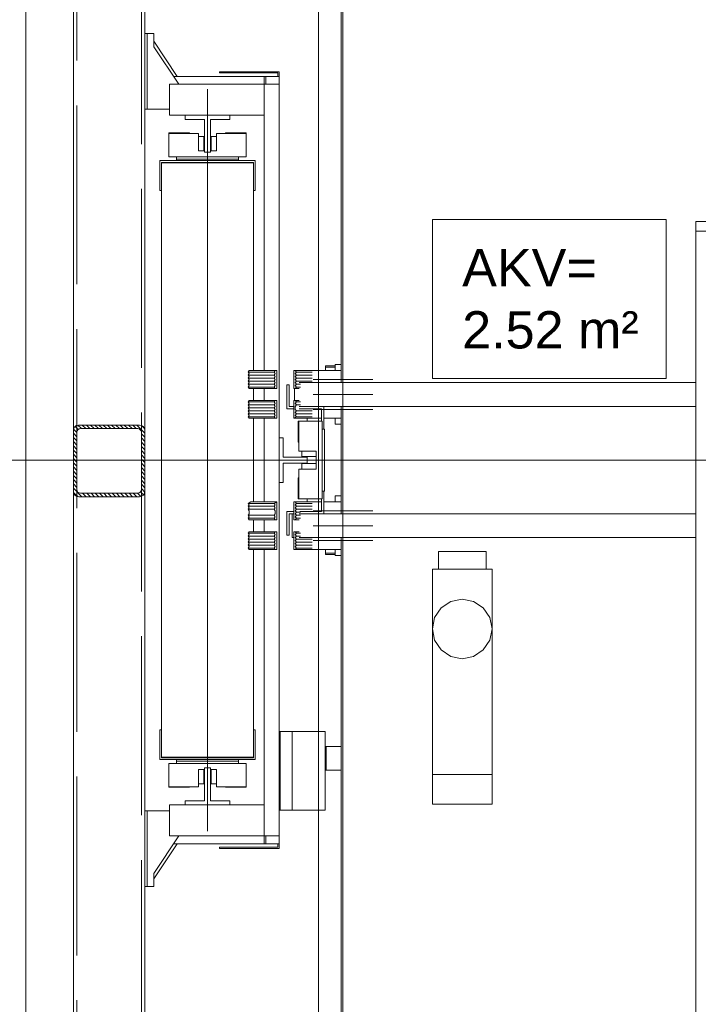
# Model space of a CAD drawing. Header units: millimetres. Extents: x 402 to 79005, y -7782 to 89952.
# Tile 180 of 256: x 26275 to 26389, y 29558 to 29723. Entities that reach past the tile are written whole.
import ezdxf

# ---------------------------------------------------------------- set-up
doc = ezdxf.new("R2010")
doc.units = ezdxf.units.MM
doc.header["$LTSCALE"] = 10
doc.linetypes.add('ACAD_ISO02W100', pattern=[15, 12, -3])
doc.layers.get('0').update_dxf_attribs({"lineweight": 0})
for name, color, linetype, lineweight in [('0_A_DŹWIG OSOBOWY', 5, 'Continuous', 0), ('A_SZYB WINDOWY', 7, 'Continuous', 0), ('AS_Belki', 145, 'Continuous', 0)]:
    doc.layers.add(name, color=color, linetype=linetype, lineweight=lineweight)
doc.styles.add('LD', font='ARIALUNI.TTF')

# ---------------------------------------------------------------- blocks, each defined once
blk = doc.blocks.new('zw$BBA8')
for p, q in [((-501.9, 3231.1), (-501.9, 181.1)), ((-301.9, 3031.1), (-301.9, 2421.1)), ((-301.9, 381.1), (-301.9, 3031.1)), ((-10.9, 2796.1), (-10.9, 616.1)), ((-10.9, 2796.1), (-10.9, 616.1)), ((-10.9, 2796.1), (-10.9, 616.1)), ((-10.9, 2796.1), (-10.9, 616.1)), ((27.1, 2759.1), (27.1, 1836.1)), ((30.1, 1916.1), (30.1, 2756.1)), ((30.1, 2756.1), (30.1, 1916.1)), ((-301.9, 2421.1), (-301.9, 2294.1)), ((-297.9, 2421.1), (-301.9, 2421.1)), ((-286.9, 2421.1), (-297.9, 2421.1)), ((-297.9, 2421.1), (-297.9, 2294.1)), ((-297.9, 2294.1), (-297.9, 2421.1)), ((-286.9, 2399.1), (-286.9, 2421.1)), ((-247.9, 2349.1), (-286.9, 2408.1)), ((-245.3, 2336.1), (-286.9, 2399.1)), ((-101.9, 2349.1), (-253.9, 2349.1)), ((-176.9, 2357.1), (-176.9, 2355.1)), ((-76.9, 2357.1), (-176.9, 2357.1)), ((-176.9, 2355.1), (-78.9, 2355.1)), ((-101.9, 2349.1), (-101.9, 2336.1)), ((-98.9, 2349.1), (-101.9, 2349.1)), ((-76.9, 2349.1), (-98.9, 2349.1)), ((-98.9, 2349.1), (-98.9, 2336.1)), ((-98.9, 2336.1), (-98.9, 2349.1)), ((-78.9, 2355.1), (-78.9, 2349.1)), ((-76.9, 2349.1), (-76.9, 2357.1)), ((-76.9, 2336.1), (-76.9, 2349.1)), ((-260.9, 2336.1), (-260.9, 2284.1)), ((-101.9, 2336.1), (-260.9, 2336.1)), ((-196.9, 2328.1), (-196.9, 1084.1)), ((-76.9, 2336.1), (-101.9, 2336.1)), ((-101.9, 2336.1), (-101.9, 1856.1)), ((-76.9, 1076.1), (-76.9, 2336.1)), ((-301.9, 2294.1), (-301.9, 1118.1)), ((-301.9, 2294.1), (-297.9, 2294.1)), ((-297.9, 2294.1), (-260.9, 2294.1)), ((-260.9, 2284.1), (-101.9, 2284.1)), ((-234.4, 2284.1), (-234.4, 2277.1)), ((-159.4, 2284.1), (-234.4, 2284.1)), ((-159.4, 2277.1), (-159.4, 2284.1)), ((-234.4, 2277.1), (-201.9, 2277.1)), ((-201.9, 2277.1), (-201.9, 2222.1)), ((-191.9, 2222.1), (-191.9, 2277.1)), ((-191.9, 2277.1), (-159.4, 2277.1)), ((-261.9, 2254.6), (-261.9, 2253.6)), ((-226.9, 2254.6), (-261.9, 2254.6)), ((-211.9, 2253.6), (-261.9, 2253.6)), ((-261.9, 2253.6), (-261.9, 2214.6)), ((-226.9, 2253.6), (-226.9, 2254.6)), ((-211.9, 2224.6), (-211.9, 2253.6)), ((-211.9, 2248.6), (-211.9, 2224.6)), ((-202.9, 2248.6), (-211.9, 2248.6)), ((-202.9, 2224.6), (-202.9, 2248.6)), ((-190.9, 2248.6), (-190.9, 2224.6)), ((-181.9, 2248.6), (-190.9, 2248.6)), ((-131.9, 2253.6), (-181.9, 2253.6)), ((-181.9, 2253.6), (-181.9, 2224.6)), ((-181.9, 2224.6), (-181.9, 2248.6)), ((-131.9, 2254.6), (-166.9, 2254.6)), ((-166.9, 2254.6), (-166.9, 2253.6)), ((-131.9, 2253.6), (-131.9, 2254.6)), ((-131.9, 2214.6), (-131.9, 2253.6)), ((-261.9, 2214.6), (-131.9, 2214.6)), ((-248.9, 2214.6), (-248.9, 2210.6)), ((-201.9, 2224.6), (-211.9, 2224.6)), ((-201.9, 2222.1), (-191.9, 2222.1)), ((-181.9, 2224.6), (-191.9, 2224.6)), ((-144.9, 2210.6), (-144.9, 2214.6)), ((-116.9, 2208.1), (-276.9, 2208.1)), ((-276.9, 2208.1), (-276.9, 2158.1)), ((-273.9, 2205.1), (-119.9, 2205.1)), ((-273.9, 2158.1), (-273.9, 2205.1)), ((-119.9, 2204.1), (-273.9, 2204.1)), ((-273.9, 2204.1), (-273.9, 1208.1)), ((-248.9, 2210.6), (-144.9, 2210.6)), ((-248.9, 2210.6), (-248.9, 2208.1)), ((-144.9, 2208.1), (-144.9, 2210.6)), ((-119.9, 2205.1), (-119.9, 2158.1)), ((-119.9, 1856.1), (-119.9, 2204.1)), ((-116.9, 2158.1), (-116.9, 2208.1)), ((-276.9, 2158.1), (-273.9, 2158.1)), ((-119.9, 2158.1), (-116.9, 2158.1)), ((180.1, 2109.4), (180.1, 1842.8)), ((571.9, 2109.4), (180.1, 2109.4)), ((571.9, 1842.8), (571.9, 2109.4)), ((1390.1, 2106.1), (622.1, 2106.1)), ((622.1, 2106.1), (622.1, 2090.1)), ((622.1, 2090.1), (1390.1, 2090.1)), ((638.1, 2090.1), (622.1, 2090.1)), ((622.1, 2090.1), (622.1, 381.1)), ((30.1, 1916.1), (30.1, 1906.1)), ((30.1, 1906.1), (30.1, 1776.1)), ((18, 1866.1), (17.1, 1866.1)), ((17.1, 1866.1), (17.1, 1856.1)), ((20.9, 1866.1), (18, 1866.1)), ((25.1, 1866.1), (20.9, 1866.1)), ((27.1, 1866.1), (25.1, 1866.1)), ((-126.9, 1856.1), (-128.9, 1853.6)), ((-128.9, 1853.6), (-85.4, 1853.6)), ((-85.4, 1853.6), (-128.9, 1853.6)), ((-128.9, 1853.6), (-126.9, 1851.1)), ((-126.9, 1851.1), (-128.9, 1848.6)), ((-128.9, 1848.6), (-85.4, 1848.6)), ((-85.4, 1848.6), (-128.9, 1848.6)), ((-128.9, 1848.6), (-126.9, 1846.1)), ((-83.4, 1856.1), (-126.9, 1856.1)), ((-83.4, 1856.1), (-85.4, 1853.6)), ((-85.4, 1853.6), (-83.4, 1856.1)), ((-85.4, 1853.6), (-83.4, 1851.1)), ((-83.4, 1851.1), (-85.4, 1853.6)), ((-83.4, 1851.1), (-85.4, 1848.6)), ((-85.4, 1848.6), (-83.4, 1851.1)), ((-85.4, 1848.6), (-83.4, 1846.1)), ((-83.4, 1846.1), (-85.4, 1848.6)), ((-80.9, 1856.1), (-83.4, 1856.1)), ((-80.9, 1826.1), (-80.9, 1856.1)), ((-49.9, 1856.1), (-52.4, 1856.1)), ((-52.4, 1856.1), (-52.4, 1826.1)), ((-47.9, 1853.6), (-49.9, 1856.1)), ((-23.5, 1856.1), (-49.9, 1856.1)), ((-49.9, 1856.1), (-47.9, 1853.6)), ((-49.9, 1851.1), (-47.9, 1853.6)), ((-47.9, 1853.6), (-49.9, 1851.1)), ((-47.9, 1848.6), (-49.9, 1851.1)), ((-49.9, 1851.1), (-47.9, 1848.6)), ((-49.9, 1846.1), (-47.9, 1848.6)), ((-47.9, 1848.6), (-49.9, 1846.1)), ((-21.6, 1853.6), (-47.9, 1853.6)), ((-47.9, 1853.6), (-21.6, 1853.6)), ((-21.6, 1848.6), (-47.9, 1848.6)), ((-47.9, 1848.6), (-21.6, 1848.6)), ((-21.7, 1856.1), (-23.5, 1856.1)), ((-9.5, 1856.1), (-21.7, 1856.1)), ((8.6, 1856.1), (-9.5, 1856.1)), ((17.1, 1864.1), (1.1, 1864.1)), ((1.1, 1864.1), (1.1, 1862.1)), ((1.1, 1862.1), (17.1, 1862.1)), ((17.1, 1862.1), (1.1, 1862.1)), ((1.1, 1862.1), (1.1, 1856.1)), ((27.1, 1856.1), (8.6, 1856.1)), ((-126.9, 1846.1), (-128.9, 1843.6)), ((-128.9, 1843.6), (-85.4, 1843.6)), ((-85.4, 1843.6), (-128.9, 1843.6)), ((-128.9, 1843.6), (-126.9, 1841.1)), ((-126.9, 1841.1), (-128.9, 1838.6)), ((-128.9, 1838.6), (-85.4, 1838.6)), ((-85.4, 1838.6), (-128.9, 1838.6)), ((-128.9, 1838.6), (-126.9, 1836.1)), ((-126.9, 1836.1), (-128.9, 1833.6)), ((-128.9, 1833.6), (-85.4, 1833.6)), ((-85.4, 1833.6), (-128.9, 1833.6)), ((-128.9, 1833.6), (-126.9, 1831.1)), ((-83.4, 1846.1), (-85.4, 1843.6)), ((-85.4, 1843.6), (-83.4, 1846.1)), ((-85.4, 1843.6), (-83.4, 1841.1)), ((-83.4, 1841.1), (-85.4, 1843.6)), ((-83.4, 1841.1), (-85.4, 1838.6)), ((-85.4, 1838.6), (-83.4, 1841.1)), ((-85.4, 1838.6), (-83.4, 1836.1)), ((-83.4, 1836.1), (-85.4, 1838.6)), ((-83.4, 1836.1), (-85.4, 1833.6)), ((-85.4, 1833.6), (-83.4, 1836.1)), ((-85.4, 1833.6), (-83.4, 1831.1)), ((-83.4, 1831.1), (-85.4, 1833.6)), ((-63.9, 1832.1), (-63.9, 1792.1)), ((-59.9, 1832.1), (-63.9, 1832.1)), ((-59.9, 1796.1), (-59.9, 1832.1)), ((-47.9, 1843.6), (-49.9, 1846.1)), ((-49.9, 1846.1), (-47.9, 1843.6)), ((-49.9, 1841.1), (-47.9, 1843.6)), ((-47.9, 1843.6), (-49.9, 1841.1)), ((-47.9, 1838.6), (-49.9, 1841.1)), ((-49.9, 1841.1), (-47.9, 1838.6)), ((-49.9, 1836.1), (-47.9, 1838.6)), ((-47.9, 1838.6), (-49.9, 1836.1)), ((-47.9, 1833.6), (-49.9, 1836.1)), ((-49.9, 1836.1), (-47.9, 1833.6)), ((-49.9, 1831.1), (-47.9, 1833.6)), ((-47.9, 1833.6), (-49.9, 1831.1)), ((-21.6, 1843.6), (-47.9, 1843.6)), ((-47.9, 1843.6), (-21.6, 1843.6)), ((-21.6, 1838.6), (-47.9, 1838.6)), ((-47.9, 1838.6), (-21.6, 1838.6)), ((-41, 1833.6), (-47.9, 1833.6)), ((-47.9, 1833.6), (-41, 1833.6)), ((622.1, 1836.1), (-43, 1836.1)), ((-19.9, 1841.1), (80.1, 1841.1)), ((180.1, 1842.8), (571.9, 1842.8)), ((-126.9, 1831.1), (-128.9, 1828.6)), ((-128.9, 1828.6), (-85.4, 1828.6)), ((-85.4, 1828.6), (-128.9, 1828.6)), ((-128.9, 1828.6), (-126.9, 1826.1)), ((-126.9, 1826.1), (-83.4, 1826.1)), ((-119.9, 1806.1), (-119.9, 1826.1)), ((-101.9, 1826.1), (-101.9, 1806.1)), ((-83.4, 1831.1), (-85.4, 1828.6)), ((-85.4, 1828.6), (-83.4, 1831.1)), ((-85.4, 1828.6), (-83.4, 1826.1)), ((-83.4, 1826.1), (-85.4, 1828.6)), ((-83.4, 1826.1), (-80.9, 1826.1)), ((-52.4, 1826.1), (-49.9, 1826.1)), ((-50.9, 1826.1), (-50.9, 1806.1)), ((-47.9, 1828.6), (-49.9, 1831.1)), ((-49.9, 1831.1), (-47.9, 1828.6)), ((-49.9, 1826.1), (-47.9, 1828.6)), ((-47.9, 1828.6), (-49.9, 1826.1)), ((-49.9, 1826.1), (-43, 1826.1)), ((-41, 1828.6), (-47.9, 1828.6)), ((-47.9, 1828.6), (-41, 1828.6)), ((-19.9, 1816.1), (80.1, 1816.1)), ((-126.9, 1806.1), (-128.9, 1803.6)), ((-128.9, 1803.6), (-85.4, 1803.6)), ((-85.4, 1803.6), (-128.9, 1803.6)), ((-128.9, 1803.6), (-126.9, 1801.1)), ((-126.9, 1801.1), (-128.9, 1798.6)), ((-83.4, 1806.1), (-126.9, 1806.1)), ((-83.4, 1806.1), (-85.4, 1803.6)), ((-85.4, 1803.6), (-83.4, 1806.1)), ((-85.4, 1803.6), (-83.4, 1801.1)), ((-83.4, 1801.1), (-85.4, 1803.6)), ((-83.4, 1801.1), (-85.4, 1798.6)), ((-85.4, 1798.6), (-83.4, 1801.1)), ((-80.9, 1806.1), (-83.4, 1806.1)), ((-80.9, 1776.1), (-80.9, 1806.1)), ((-49.9, 1806.1), (-52.4, 1806.1)), ((-52.4, 1806.1), (-52.4, 1776.1)), ((-47.9, 1803.6), (-49.9, 1806.1)), ((-43, 1806.1), (-49.9, 1806.1)), ((-49.9, 1806.1), (-47.9, 1803.6)), ((-49.9, 1801.1), (-47.9, 1803.6)), ((-47.9, 1803.6), (-49.9, 1801.1)), ((-47.9, 1798.6), (-49.9, 1801.1)), ((-49.9, 1801.1), (-47.9, 1798.6)), ((-41, 1803.6), (-47.9, 1803.6)), ((-47.9, 1803.6), (-41, 1803.6)), ((-128.9, 1798.6), (-85.4, 1798.6)), ((-85.4, 1798.6), (-128.9, 1798.6)), ((-128.9, 1798.6), (-126.9, 1796.1)), ((-126.9, 1796.1), (-128.9, 1793.6)), ((-128.9, 1793.6), (-85.4, 1793.6)), ((-85.4, 1793.6), (-128.9, 1793.6)), ((-128.9, 1793.6), (-126.9, 1791.1)), ((-126.9, 1791.1), (-128.9, 1788.6)), ((-128.9, 1788.6), (-85.4, 1788.6)), ((-85.4, 1788.6), (-128.9, 1788.6)), ((-128.9, 1788.6), (-126.9, 1786.1)), ((-126.9, 1786.1), (-128.9, 1783.6)), ((-128.9, 1783.6), (-85.4, 1783.6)), ((-85.4, 1783.6), (-128.9, 1783.6)), ((-128.9, 1783.6), (-126.9, 1781.1)), ((-85.4, 1798.6), (-83.4, 1796.1)), ((-83.4, 1796.1), (-85.4, 1798.6)), ((-83.4, 1796.1), (-85.4, 1793.6)), ((-85.4, 1793.6), (-83.4, 1796.1)), ((-85.4, 1793.6), (-83.4, 1791.1)), ((-83.4, 1791.1), (-85.4, 1793.6)), ((-83.4, 1791.1), (-85.4, 1788.6)), ((-85.4, 1788.6), (-83.4, 1791.1)), ((-85.4, 1788.6), (-83.4, 1786.1)), ((-83.4, 1786.1), (-85.4, 1788.6)), ((-83.4, 1786.1), (-85.4, 1783.6)), ((-85.4, 1783.6), (-83.4, 1786.1)), ((-85.4, 1783.6), (-83.4, 1781.1)), ((-83.4, 1781.1), (-85.4, 1783.6)), ((-63.9, 1792.1), (-52.4, 1792.1)), ((-52.4, 1796.1), (-59.9, 1796.1)), ((-49.9, 1796.1), (-47.9, 1798.6)), ((-47.9, 1798.6), (-49.9, 1796.1)), ((-49.9, 1791.1), (-49.9, 1796.1)), ((-49.9, 1796.1), (-49.9, 1791.1)), ((-47.9, 1788.6), (-49.9, 1791.1)), ((-49.9, 1791.1), (-47.9, 1788.6)), ((-49.9, 1786.1), (-47.9, 1788.6)), ((-47.9, 1788.6), (-49.9, 1786.1)), ((-47.9, 1783.6), (-49.9, 1786.1)), ((-49.9, 1786.1), (-47.9, 1783.6)), ((-49.9, 1781.1), (-47.9, 1783.6)), ((-47.9, 1783.6), (-49.9, 1781.1)), ((-41, 1798.6), (-47.9, 1798.6)), ((-47.9, 1798.6), (-41, 1798.6)), ((-21.6, 1788.6), (-47.9, 1788.6)), ((-47.9, 1788.6), (-21.6, 1788.6)), ((-21.6, 1783.6), (-47.9, 1783.6)), ((-47.9, 1783.6), (-21.6, 1783.6)), ((-1.9, 1796.1), (-43, 1796.1)), ((-43, 1796.1), (622.1, 1796.1)), ((-43, 1792.1), (-5.9, 1792.1)), ((-19.9, 1791.1), (80.1, 1791.1)), ((-5.9, 1792.1), (-5.9, 1771.1)), ((-1.9, 1758.1), (-1.9, 1796.1)), ((27.1, 1796.1), (27.1, 1616.1)), ((-126.9, 1781.1), (-128.9, 1778.6)), ((-128.9, 1778.6), (-85.4, 1778.6)), ((-85.4, 1778.6), (-128.9, 1778.6)), ((-128.9, 1778.6), (-126.9, 1776.1)), ((-126.9, 1776.1), (-83.4, 1776.1)), ((-119.9, 1636.1), (-119.9, 1776.1)), ((-101.9, 1776.1), (-101.9, 1636.1)), ((-83.4, 1781.1), (-85.4, 1778.6)), ((-85.4, 1778.6), (-83.4, 1781.1)), ((-85.4, 1778.6), (-83.4, 1776.1)), ((-83.4, 1776.1), (-85.4, 1778.6)), ((-83.4, 1776.1), (-80.9, 1776.1)), ((-52.4, 1776.1), (-47.9, 1778.6)), ((-47.9, 1778.6), (-52.4, 1776.1)), ((-52.4, 1776.1), (-25.9, 1776.1)), ((-47.9, 1778.6), (-49.9, 1781.1)), ((-49.9, 1781.1), (-47.9, 1778.6)), ((-21.6, 1778.6), (-47.9, 1778.6)), ((-47.9, 1778.6), (-21.6, 1778.6)), ((-44.9, 1771.1), (-44.9, 1736.1)), ((-43.9, 1771.1), (-44.9, 1771.1)), ((-43.9, 1771.1), (-43.9, 1721.1)), ((-4.9, 1771.1), (-43.9, 1771.1)), ((-29.9, 1776.1), (-29.9, 1771.1)), ((-25.9, 1776.1), (-21.7, 1776.1)), ((-21.7, 1776.1), (-9.5, 1776.1)), ((-9.5, 1776.1), (-5.9, 1776.1)), ((-4.9, 1641.1), (-4.9, 1771.1)), ((-1.9, 1776.1), (8.6, 1776.1)), ((8.6, 1776.1), (27.1, 1776.1)), ((17.1, 1776.1), (17.1, 1766.1)), ((17.1, 1766.1), (18, 1766.1)), ((18, 1766.1), (20.9, 1766.1)), ((20.9, 1766.1), (25.1, 1766.1)), ((25.1, 1766.1), (27.1, 1766.1)), ((30.1, 1776.1), (30.1, 1756.1)), ((-196.9, 1656.1), (-196.9, 1756.1)), ((-0.9, 1758.1), (-4.9, 1758.1)), ((-0.9, 1654.1), (-0.9, 1758.1)), ((30.1, 1756.1), (30.1, 1656.1)), ((-69.9, 1743.6), (-76.9, 1743.6)), ((-76.9, 1743.6), (-76.9, 1668.6)), ((-69.9, 1711.1), (-69.9, 1743.6)), ((-44.9, 1736.1), (-43.9, 1736.1)), ((-43.9, 1721.1), (-14.9, 1721.1)), ((-14.9, 1721.1), (-38.9, 1721.1)), ((-38.9, 1721.1), (-38.9, 1712.1)), ((-14.9, 1721.1), (-14.9, 1691.1)), ((-576.9, 1706.1), (1673.1, 1706.1)), ((-319.4, 1706.1), (-75.9, 1706.1)), ((136.1, 1706.1), (-75.9, 1706.1)), ((-29.9, 1711.1), (-69.9, 1711.1)), ((-69.9, 1701.1), (-29.9, 1701.1)), ((-69.9, 1668.6), (-69.9, 1701.1)), ((-38.9, 1712.1), (-14.9, 1712.1)), ((-14.9, 1700.1), (-38.9, 1700.1)), ((-38.9, 1700.1), (-38.9, 1691.1)), ((-29.9, 1712.1), (-29.9, 1700.1)), ((1124.1, 1706.1), (136.1, 1706.1)), ((-43.9, 1691.1), (-43.9, 1641.1)), ((-14.9, 1691.1), (-43.9, 1691.1)), ((-38.9, 1691.1), (-14.9, 1691.1)), ((-76.9, 1668.6), (-69.9, 1668.6)), ((-43.9, 1676.1), (-44.9, 1676.1)), ((-44.9, 1676.1), (-44.9, 1641.1)), ((-4.9, 1654.1), (-0.9, 1654.1)), ((-1.9, 1616.1), (-1.9, 1654.1)), ((30.1, 1656.1), (30.1, 1556.1)), ((-124.4, 1636.1), (-128.9, 1633.6)), ((-80.9, 1636.1), (-124.4, 1636.1)), ((-80.9, 1636.1), (-85.4, 1633.6)), ((-85.4, 1633.6), (-80.9, 1636.1)), ((-80.9, 1606.1), (-80.9, 1636.1)), ((-49.9, 1636.1), (-52.4, 1636.1)), ((-52.4, 1636.1), (-52.4, 1606.1)), ((-47.9, 1633.6), (-49.9, 1636.1)), ((-23.5, 1636.1), (-49.9, 1636.1)), ((-49.9, 1636.1), (-47.9, 1633.6)), ((-44.9, 1641.1), (-43.9, 1641.1)), ((-43.9, 1641.1), (-4.9, 1641.1)), ((-29.9, 1641.1), (-29.9, 1636.1)), ((-21.7, 1636.1), (-23.5, 1636.1)), ((-21.7, 1636.1), (-23.5, 1636.1)), ((-9.5, 1636.1), (-21.7, 1636.1)), ((-9.5, 1636.1), (-21.7, 1636.1)), ((-5.9, 1636.1), (-9.5, 1636.1)), ((-5.9, 1636.1), (-9.5, 1636.1)), ((-5.9, 1641.1), (-5.9, 1620.1)), ((8.6, 1636.1), (-1.9, 1636.1)), ((8.6, 1636.1), (-1.9, 1636.1)), ((27.1, 1636.1), (8.6, 1636.1)), ((27.1, 1636.1), (8.6, 1636.1)), ((18, 1646.1), (17.1, 1646.1)), ((17.1, 1646.1), (17.1, 1636.1)), ((20.9, 1646.1), (18, 1646.1)), ((25.1, 1646.1), (20.9, 1646.1)), ((27.1, 1646.1), (25.1, 1646.1)), ((-128.9, 1633.6), (-85.4, 1633.6)), ((-85.4, 1633.6), (-128.9, 1633.6)), ((-128.9, 1633.6), (-126.9, 1631.1)), ((-126.9, 1631.1), (-128.9, 1628.6)), ((-128.9, 1628.6), (-85.4, 1628.6)), ((-85.4, 1628.6), (-128.9, 1628.6)), ((-128.9, 1628.6), (-126.9, 1626.1)), ((-126.9, 1626.1), (-128.9, 1623.6)), ((-128.9, 1623.6), (-85.4, 1623.6)), ((-85.4, 1623.6), (-128.9, 1623.6)), ((-128.9, 1623.6), (-126.9, 1621.1)), ((-126.9, 1621.1), (-126.9, 1616.1)), ((-85.4, 1633.6), (-83.4, 1631.1)), ((-83.4, 1631.1), (-85.4, 1633.6)), ((-83.4, 1631.1), (-85.4, 1628.6)), ((-85.4, 1628.6), (-83.4, 1631.1)), ((-85.4, 1628.6), (-83.4, 1626.1)), ((-83.4, 1626.1), (-85.4, 1628.6)), ((-83.4, 1626.1), (-85.4, 1623.6)), ((-85.4, 1623.6), (-83.4, 1626.1)), ((-85.4, 1623.6), (-83.4, 1621.1)), ((-83.4, 1621.1), (-85.4, 1623.6)), ((-83.4, 1621.1), (-83.4, 1616.1)), ((-83.4, 1616.1), (-83.4, 1621.1)), ((-63.9, 1620.1), (-63.9, 1580.1)), ((-52.4, 1620.1), (-63.9, 1620.1)), ((-49.9, 1631.1), (-47.9, 1633.6)), ((-47.9, 1633.6), (-49.9, 1631.1)), ((-47.9, 1628.6), (-49.9, 1631.1)), ((-49.9, 1631.1), (-47.9, 1628.6)), ((-49.9, 1626.1), (-47.9, 1628.6)), ((-47.9, 1628.6), (-49.9, 1626.1)), ((-47.9, 1623.6), (-49.9, 1626.1)), ((-49.9, 1626.1), (-47.9, 1623.6)), ((-49.9, 1621.1), (-47.9, 1623.6)), ((-47.9, 1623.6), (-49.9, 1621.1)), ((-47.9, 1618.6), (-49.9, 1621.1)), ((-49.9, 1621.1), (-47.9, 1618.6)), ((-49.9, 1616.1), (-47.9, 1618.6)), ((-47.9, 1618.6), (-49.9, 1616.1)), ((-21.6, 1633.6), (-47.9, 1633.6)), ((-47.9, 1633.6), (-21.6, 1633.6)), ((-21.6, 1628.6), (-47.9, 1628.6)), ((-47.9, 1628.6), (-21.6, 1628.6)), ((-21.6, 1623.6), (-47.9, 1623.6)), ((-47.9, 1623.6), (-21.6, 1623.6)), ((-41, 1618.6), (-47.9, 1618.6)), ((-47.9, 1618.6), (-41, 1618.6)), ((-5.9, 1620.1), (-42.2, 1620.1)), ((-19.9, 1621.1), (80.1, 1621.1)), ((-126.9, 1616.1), (-128.9, 1613.6)), ((-128.9, 1613.6), (-85.4, 1613.6)), ((-85.4, 1613.6), (-128.9, 1613.6)), ((-128.9, 1613.6), (-126.9, 1611.1)), ((-126.9, 1611.1), (-128.9, 1608.6)), ((-128.9, 1608.6), (-85.4, 1608.6)), ((-85.4, 1608.6), (-128.9, 1608.6)), ((-128.9, 1608.6), (-126.9, 1606.1)), ((-126.9, 1606.1), (-83.4, 1606.1)), ((-119.9, 1586.1), (-119.9, 1606.1)), ((-101.9, 1606.1), (-101.9, 1586.1)), ((-83.4, 1616.1), (-85.4, 1613.6)), ((-85.4, 1613.6), (-83.4, 1616.1)), ((-85.4, 1613.6), (-83.4, 1611.1)), ((-83.4, 1611.1), (-85.4, 1613.6)), ((-83.4, 1611.1), (-85.4, 1608.6)), ((-85.4, 1608.6), (-83.4, 1611.1)), ((-85.4, 1608.6), (-83.4, 1606.1)), ((-83.4, 1606.1), (-85.4, 1608.6)), ((-83.4, 1606.1), (-80.9, 1606.1)), ((-59.9, 1580.1), (-59.9, 1616.1)), ((-59.9, 1616.1), (-52.4, 1616.1)), ((-54.9, 1616.1), (-54.9, 1576.1)), ((-52.4, 1616.1), (-54.9, 1616.1)), ((-52.4, 1606.1), (-49.9, 1606.1)), ((-47.9, 1613.6), (-49.9, 1616.1)), ((-49.9, 1616.1), (-47.9, 1613.6)), ((-49.9, 1611.1), (-47.9, 1613.6)), ((-47.9, 1613.6), (-49.9, 1611.1)), ((-47.9, 1608.6), (-49.9, 1611.1)), ((-49.9, 1611.1), (-47.9, 1608.6)), ((-49.9, 1606.1), (-47.9, 1608.6)), ((-47.9, 1608.6), (-49.9, 1606.1)), ((-49.9, 1606.1), (-43, 1606.1)), ((-41, 1613.6), (-47.9, 1613.6)), ((-47.9, 1613.6), (-41, 1613.6)), ((-41, 1608.6), (-47.9, 1608.6)), ((-47.9, 1608.6), (-41, 1608.6)), ((-43, 1616.1), (-1.9, 1616.1)), ((622.1, 1616.1), (-43, 1616.1)), ((-126.9, 1586.1), (-128.9, 1583.6)), ((-83.4, 1586.1), (-126.9, 1586.1)), ((-83.4, 1586.1), (-85.4, 1583.6)), ((-85.4, 1583.6), (-83.4, 1586.1)), ((-80.9, 1586.1), (-83.4, 1586.1)), ((-80.9, 1556.1), (-80.9, 1586.1)), ((-49.9, 1586.1), (-52.4, 1586.1)), ((-52.4, 1586.1), (-52.4, 1556.1)), ((-47.9, 1583.6), (-49.9, 1586.1)), ((-43, 1586.1), (-49.9, 1586.1)), ((-49.9, 1586.1), (-47.9, 1583.6)), ((-19.9, 1596.1), (80.1, 1596.1)), ((-128.9, 1583.6), (-85.4, 1583.6)), ((-85.4, 1583.6), (-128.9, 1583.6)), ((-128.9, 1583.6), (-126.9, 1581.1)), ((-126.9, 1581.1), (-128.9, 1578.6)), ((-128.9, 1578.6), (-85.4, 1578.6)), ((-85.4, 1578.6), (-128.9, 1578.6)), ((-128.9, 1578.6), (-126.9, 1576.1)), ((-126.9, 1576.1), (-128.9, 1573.6)), ((-128.9, 1573.6), (-85.4, 1573.6)), ((-85.4, 1573.6), (-128.9, 1573.6)), ((-128.9, 1573.6), (-126.9, 1571.1)), ((-126.9, 1571.1), (-128.9, 1568.6)), ((-128.9, 1568.6), (-85.4, 1568.6)), ((-85.4, 1568.6), (-128.9, 1568.6)), ((-128.9, 1568.6), (-126.9, 1566.1)), ((-85.4, 1583.6), (-83.4, 1581.1)), ((-83.4, 1581.1), (-85.4, 1583.6)), ((-83.4, 1581.1), (-85.4, 1578.6)), ((-85.4, 1578.6), (-83.4, 1581.1)), ((-85.4, 1578.6), (-83.4, 1576.1)), ((-83.4, 1576.1), (-85.4, 1578.6)), ((-83.4, 1576.1), (-85.4, 1573.6)), ((-85.4, 1573.6), (-83.4, 1576.1)), ((-85.4, 1573.6), (-83.4, 1571.1)), ((-83.4, 1571.1), (-85.4, 1573.6)), ((-83.4, 1571.1), (-85.4, 1568.6)), ((-85.4, 1568.6), (-83.4, 1571.1)), ((-85.4, 1568.6), (-83.4, 1566.1)), ((-83.4, 1566.1), (-85.4, 1568.6)), ((-63.9, 1580.1), (-59.9, 1580.1)), ((-54.9, 1576.1), (-52.4, 1576.1)), ((-49.9, 1581.1), (-47.9, 1583.6)), ((-47.9, 1583.6), (-49.9, 1581.1)), ((-47.9, 1578.6), (-49.9, 1581.1)), ((-49.9, 1581.1), (-47.9, 1578.6)), ((-49.9, 1576.1), (-47.9, 1578.6)), ((-47.9, 1578.6), (-49.9, 1576.1)), ((-47.9, 1573.6), (-49.9, 1576.1)), ((-49.9, 1576.1), (-47.9, 1573.6)), ((-49.9, 1571.1), (-47.9, 1573.6)), ((-47.9, 1573.6), (-49.9, 1571.1)), ((-47.9, 1568.6), (-49.9, 1571.1)), ((-49.9, 1571.1), (-47.9, 1568.6)), ((-49.9, 1566.1), (-47.9, 1568.6)), ((-47.9, 1568.6), (-49.9, 1566.1)), ((-41, 1583.6), (-47.9, 1583.6)), ((-47.9, 1583.6), (-41, 1583.6)), ((-41, 1578.6), (-47.9, 1578.6)), ((-47.9, 1578.6), (-41, 1578.6)), ((-21.6, 1573.6), (-47.9, 1573.6)), ((-47.9, 1573.6), (-21.6, 1573.6)), ((-21.6, 1568.6), (-47.9, 1568.6)), ((-47.9, 1568.6), (-21.6, 1568.6)), ((-43, 1576.1), (622.1, 1576.1)), ((-19.9, 1571.1), (80.1, 1571.1)), ((27.1, 1576.1), (27.1, 653.1)), ((-126.9, 1566.1), (-128.9, 1563.6)), ((-128.9, 1563.6), (-85.4, 1563.6)), ((-85.4, 1563.6), (-128.9, 1563.6)), ((-128.9, 1563.6), (-126.9, 1561.1)), ((-126.9, 1561.1), (-128.9, 1558.6)), ((-128.9, 1558.6), (-85.4, 1558.6)), ((-85.4, 1558.6), (-128.9, 1558.6)), ((-128.9, 1558.6), (-126.9, 1556.1)), ((-126.9, 1556.1), (-83.4, 1556.1)), ((-119.9, 1208.1), (-119.9, 1556.1)), ((-101.9, 1556.1), (-101.9, 1076.1)), ((-83.4, 1566.1), (-85.4, 1563.6)), ((-85.4, 1563.6), (-83.4, 1566.1)), ((-85.4, 1563.6), (-83.4, 1561.1)), ((-83.4, 1561.1), (-85.4, 1563.6)), ((-83.4, 1561.1), (-85.4, 1558.6)), ((-85.4, 1558.6), (-83.4, 1561.1)), ((-85.4, 1558.6), (-83.4, 1556.1)), ((-83.4, 1556.1), (-85.4, 1558.6)), ((-83.4, 1556.1), (-80.9, 1556.1)), ((-52.4, 1556.1), (-49.9, 1556.1)), ((-47.9, 1563.6), (-49.9, 1566.1)), ((-49.9, 1566.1), (-47.9, 1563.6)), ((-49.9, 1561.1), (-47.9, 1563.6)), ((-47.9, 1563.6), (-49.9, 1561.1)), ((-47.9, 1558.6), (-49.9, 1561.1)), ((-49.9, 1561.1), (-47.9, 1558.6)), ((-49.9, 1556.1), (-47.9, 1558.6)), ((-47.9, 1558.6), (-49.9, 1556.1)), ((-49.9, 1556.1), (-23.5, 1556.1)), ((-21.6, 1563.6), (-47.9, 1563.6)), ((-47.9, 1563.6), (-21.6, 1563.6)), ((-21.6, 1558.6), (-47.9, 1558.6)), ((-47.9, 1558.6), (-21.6, 1558.6)), ((-23.5, 1556.1), (-21.7, 1556.1)), ((-21.7, 1556.1), (-9.5, 1556.1)), ((-9.5, 1556.1), (8.6, 1556.1)), ((1.1, 1556.1), (1.1, 1550.1)), ((8.6, 1556.1), (27.1, 1556.1)), ((17.1, 1556.1), (17.1, 1546.1)), ((30.1, 1556.1), (30.1, 1506.1)), ((193.1, 1553.1), (190.1, 1553.1)), ((190.1, 1553.1), (190.1, 1523.1)), ((201.8, 1553.1), (193.1, 1553.1)), ((214.8, 1553.1), (201.8, 1553.1)), ((230.1, 1553.1), (214.8, 1553.1)), ((245.4, 1553.1), (230.1, 1553.1)), ((258.3, 1553.1), (245.4, 1553.1)), ((267, 1553.1), (258.3, 1553.1)), ((270.1, 1553.1), (267, 1553.1)), ((270.1, 1523.1), (270.1, 1553.1)), ((1.1, 1550.1), (17.1, 1550.1)), ((17.1, 1550.1), (1.1, 1550.1)), ((1.1, 1550.1), (1.1, 1548.1)), ((1.1, 1548.1), (17.1, 1548.1)), ((17.1, 1546.1), (18, 1546.1)), ((18, 1546.1), (20.9, 1546.1)), ((20.9, 1546.1), (25.1, 1546.1)), ((25.1, 1546.1), (27.1, 1546.1)), ((280.1, 1523.1), (180.1, 1523.1)), ((180.1, 1523.1), (180.1, 1179.1)), ((190.1, 1523.1), (193.1, 1523.1)), ((193.1, 1523.1), (201.8, 1523.1)), ((201.8, 1523.1), (214.8, 1523.1)), ((214.8, 1523.1), (230.1, 1523.1)), ((230.1, 1523.1), (245.4, 1523.1)), ((245.4, 1523.1), (258.3, 1523.1)), ((258.3, 1523.1), (267, 1523.1)), ((267, 1523.1), (270.1, 1523.1)), ((280.1, 1179.1), (280.1, 1523.1)), ((30.1, 1506.1), (30.1, 1496.1)), ((30.1, 653.1), (30.1, 1496.1)), ((30.1, 1496.1), (30.1, 656.1)), ((210.9, 1469.3), (194.7, 1458.5)), ((230.1, 1473.1), (210.9, 1469.3)), ((249.2, 1469.3), (230.1, 1473.1)), ((265.4, 1458.5), (249.2, 1469.3)), ((194.7, 1458.5), (183.9, 1442.2)), ((276.3, 1442.2), (265.4, 1458.5)), ((183.9, 1442.2), (180.1, 1423.1)), ((280.1, 1423.1), (276.3, 1442.2)), ((180.1, 1423.1), (183.9, 1404)), ((276.3, 1404), (280.1, 1423.1)), ((183.9, 1404), (194.7, 1387.8)), ((265.4, 1387.8), (276.3, 1404)), ((194.7, 1387.8), (210.9, 1376.9)), ((249.2, 1376.9), (265.4, 1387.8)), ((210.9, 1376.9), (230.1, 1373.1)), ((230.1, 1373.1), (249.2, 1376.9)), ((-276.9, 1254.1), (-276.9, 1204.1)), ((-273.9, 1254.1), (-276.9, 1254.1)), ((-273.9, 1207.1), (-273.9, 1254.1)), ((-119.9, 1254.1), (-119.9, 1207.1)), ((-116.9, 1254.1), (-119.9, 1254.1)), ((-116.9, 1204.1), (-116.9, 1254.1)), ((-74.9, 1251.1), (-76.9, 1251.1)), ((-76.9, 1251.1), (-76.9, 1119.1)), ((-54.9, 1251.1), (-74.9, 1251.1)), ((-74.9, 1251.1), (-74.9, 1119.1)), ((-74.9, 1119.1), (-74.9, 1251.1)), ((-54.9, 1251.1), (-54.9, 1119.1)), ((0.1, 1251.1), (-54.9, 1251.1)), ((-54.9, 1119.1), (-54.9, 1251.1)), ((0.1, 1119.1), (0.1, 1251.1)), ((2.2, 1226.1), (0.1, 1226.1)), ((2.2, 1186.1), (2.2, 1226.1)), ((27.1, 1226.1), (2.2, 1226.1)), ((2.2, 1226.1), (2.2, 1186.1)), ((-273.9, 1208.1), (-119.9, 1208.1)), ((-119.9, 1207.1), (-273.9, 1207.1)), ((-276.9, 1204.1), (-116.9, 1204.1)), ((-261.9, 1197.6), (-261.9, 1158.6)), ((-131.9, 1197.6), (-261.9, 1197.6)), ((-248.9, 1204.1), (-248.9, 1201.6)), ((-144.9, 1201.6), (-248.9, 1201.6)), ((-248.9, 1201.6), (-248.9, 1197.6)), ((-191.9, 1190.1), (-201.9, 1190.1)), ((-201.9, 1190.1), (-201.9, 1135.1)), ((-191.9, 1135.1), (-191.9, 1190.1)), ((-144.9, 1201.6), (-144.9, 1204.1)), ((-144.9, 1197.6), (-144.9, 1201.6)), ((-131.9, 1158.6), (-131.9, 1197.6)), ((-211.9, 1187.6), (-211.9, 1163.6)), ((-211.9, 1158.6), (-211.9, 1187.6)), ((-211.9, 1187.6), (-201.9, 1187.6)), ((-202.9, 1163.6), (-202.9, 1187.6)), ((-191.9, 1187.6), (-181.9, 1187.6)), ((-190.9, 1187.6), (-190.9, 1163.6)), ((-181.9, 1163.6), (-181.9, 1187.6)), ((-181.9, 1187.6), (-181.9, 1158.6)), ((0.1, 1186.1), (2.2, 1186.1)), ((2.2, 1186.1), (27.1, 1186.1)), ((180.1, 1179.1), (280.1, 1179.1)), ((180.1, 1179.1), (180.1, 1129.1)), ((280.1, 1179.1), (180.1, 1179.1)), ((280.1, 1129.1), (280.1, 1179.1)), ((-261.9, 1158.6), (-211.9, 1158.6)), ((-261.9, 1158.6), (-261.9, 1157.6)), ((-261.9, 1157.6), (-226.9, 1157.6)), ((-226.9, 1157.6), (-226.9, 1158.6)), ((-211.9, 1163.6), (-202.9, 1163.6)), ((-190.9, 1163.6), (-181.9, 1163.6)), ((-181.9, 1158.6), (-131.9, 1158.6)), ((-166.9, 1158.6), (-166.9, 1157.6)), ((-166.9, 1157.6), (-131.9, 1157.6)), ((-131.9, 1157.6), (-131.9, 1158.6)), ((-260.9, 1128.1), (-260.9, 1076.1)), ((-101.9, 1128.1), (-260.9, 1128.1)), ((-201.9, 1135.1), (-234.4, 1135.1)), ((-234.4, 1135.1), (-234.4, 1128.1)), ((-234.4, 1128.1), (-159.4, 1128.1)), ((-159.4, 1135.1), (-191.9, 1135.1)), ((-159.4, 1128.1), (-159.4, 1135.1)), ((180.1, 1129.1), (280.1, 1129.1)), ((-301.9, 1118.1), (-301.9, 991.1)), ((-297.9, 1118.1), (-301.9, 1118.1)), ((-297.9, 991.1), (-297.9, 1118.1)), ((-297.9, 1118.1), (-297.9, 991.1)), ((-260.9, 1118.1), (-297.9, 1118.1)), ((-76.9, 1119.1), (-74.9, 1119.1)), ((-74.9, 1119.1), (-54.9, 1119.1)), ((-54.9, 1119.1), (0.1, 1119.1)), ((-286.9, 1013.1), (-245.3, 1076.1)), ((-260.9, 1076.1), (-101.9, 1076.1)), ((-101.9, 1076.1), (-101.9, 1063.1)), ((-101.9, 1076.1), (-76.9, 1076.1)), ((-98.9, 1076.1), (-98.9, 1063.1)), ((-98.9, 1063.1), (-98.9, 1076.1)), ((-76.9, 1063.1), (-76.9, 1076.1)), ((-286.9, 1004.1), (-247.9, 1063.1)), ((-253.9, 1063.1), (-101.9, 1063.1)), ((-78.9, 1057.1), (-176.9, 1057.1)), ((-176.9, 1057.1), (-176.9, 1055.1)), ((-101.9, 1063.1), (-98.9, 1063.1)), ((-98.9, 1063.1), (-76.9, 1063.1)), ((-78.9, 1063.1), (-78.9, 1057.1)), ((-76.9, 1055.1), (-76.9, 1063.1)), ((-176.9, 1055.1), (-76.9, 1055.1)), ((-286.9, 991.1), (-286.9, 1013.1)), ((-301.9, 991.1), (-301.9, 381.1)), ((-301.9, 991.1), (-297.9, 991.1)), ((-297.9, 991.1), (-286.9, 991.1))]:
    blk.add_line(p, q)
at = {"insert": (230.1, 1976.1), "char_height": 62.5, "attachment_point": 4, "style": 'LD'}
blk.add_mtext('\\fArial Unicode MS|b0|i0;\\l\\C256;AKV=\\P2.52 m²', dxfattribs=at)

msp = doc.modelspace()

# ---------------------------------------------------------------- hatches: boundary and pattern name
at = {"layer": 'AS_Belki'}
h = msp.add_hatch(dxfattribs=at)
h.set_pattern_fill('HYPECUTREGION', color=10, scale=0.5, angle=270, style=0, pattern_type=2)
h.set_pattern_definition([(315, (26323.57455, 29433.40574), (0.3535534, 0.3535534), [])])
h.paths.add_polyline_path([(26295.953, 29644.306), (26295.953, 29654.506, 0.4142136), (26295.053, 29655.406), (26284.853, 29655.406, 0.4142136), (26283.953, 29654.506), (26283.953, 29644.306, 0.4142136), (26284.853, 29643.406), (26295.053, 29643.406, 0.4142136)], flags=0)
h.paths.add_polyline_path([(26295.353, 29654.206), (26295.353, 29644.606, -0.4142136), (26294.753, 29644.006), (26285.153, 29644.006, -0.4142136), (26284.553, 29644.606), (26284.553, 29654.206, -0.4142136), (26285.153, 29654.806), (26294.753, 29654.806, -0.4142136)], flags=0)

# ---------------------------------------------------------------- linework, layer by layer
at = {"layer": '0_A_DŹWIG OSOBOWY', "lineweight": 0}
msp.add_lwpolyline([(26295.953, 29516.999), (26465.953, 29516.999), (26465.953, 29781.999), (26295.953, 29781.999)], close=True, dxfattribs=at)
at = {"layer": 'AS_Belki', "linetype": 'Continuous', "ltscale": 0.25}
for p, q in [((26283.953, 29783.999), (26283.953, 29514.999)), ((26295.953, 29514.999), (26295.953, 29783.999)), ((26283.953, 29654.506), (26283.953, 29644.306)), ((26284.553, 29644.606), (26284.553, 29654.206)), ((26295.053, 29655.406), (26284.853, 29655.406)), ((26285.153, 29654.806), (26294.753, 29654.806)), ((26295.353, 29654.206), (26295.353, 29644.606)), ((26295.953, 29654.506), (26295.953, 29644.306)), ((26284.853, 29643.406), (26295.053, 29643.406)), ((26294.753, 29644.006), (26285.153, 29644.006))]:
    msp.add_line(p, q, dxfattribs=at)
at = {"layer": 'AS_Belki', "color": 84, "linetype": 'ACAD_ISO02W100', "ltscale": 0.25}
for p, q in [((26284.553, 29783.999), (26284.553, 29514.999)), ((26295.353, 29514.999), (26295.353, 29783.999))]:
    msp.add_line(p, q, dxfattribs=at)
at = {"layer": 'AS_Belki', "linetype": 'Continuous', "ltscale": 0.25}
for centre, start, end in [((26284.853, 29654.506), 90, 180), ((26295.053, 29654.506), 0, 90), ((26284.853, 29644.306), 180, 270), ((26295.053, 29644.306), 270, 0)]:
    msp.add_arc(centre, 0.9, start, end, dxfattribs=at)
at = {"layer": 'AS_Belki', "linetype": 'Continuous', "ltscale": 0.25, "extrusion": (-1.5136e-13, 6.27875e-14, -1)}
msp.add_arc((-26285.153, 29654.206, 0), 0.6, 0, 90, dxfattribs=at)
at = {"layer": 'AS_Belki', "linetype": 'Continuous', "ltscale": 0.25, "extrusion": (1.76696e-13, 3.78956e-14, -1)}
msp.add_arc((-26294.753, 29654.206, 0), 0.6, 90, 180, dxfattribs=at)
at = {"layer": 'AS_Belki', "linetype": 'Continuous', "ltscale": 0.25, "extrusion": (-1.5136e-13, -6.27875e-14, -1)}
msp.add_arc((-26285.153, 29644.606, 0), 0.6, 270, 0, dxfattribs=at)
at = {"layer": 'AS_Belki', "linetype": 'Continuous', "ltscale": 0.25, "extrusion": (6.30096e-14, -1.51582e-13, -1)}
msp.add_arc((-26294.753, 29644.606, 0), 0.6, 180, 270, dxfattribs=at)

# ---------------------------------------------------------------- block references
at = {"layer": 'A_SZYB WINDOWY', "xscale": 0.09999999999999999, "yscale": 0.09999999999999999, "zscale": 0.09999999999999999}
msp.add_blockref('zw$BBA8', (26326.147, 29478.928), dxfattribs=at)

doc.saveas('drawing.dxf')
